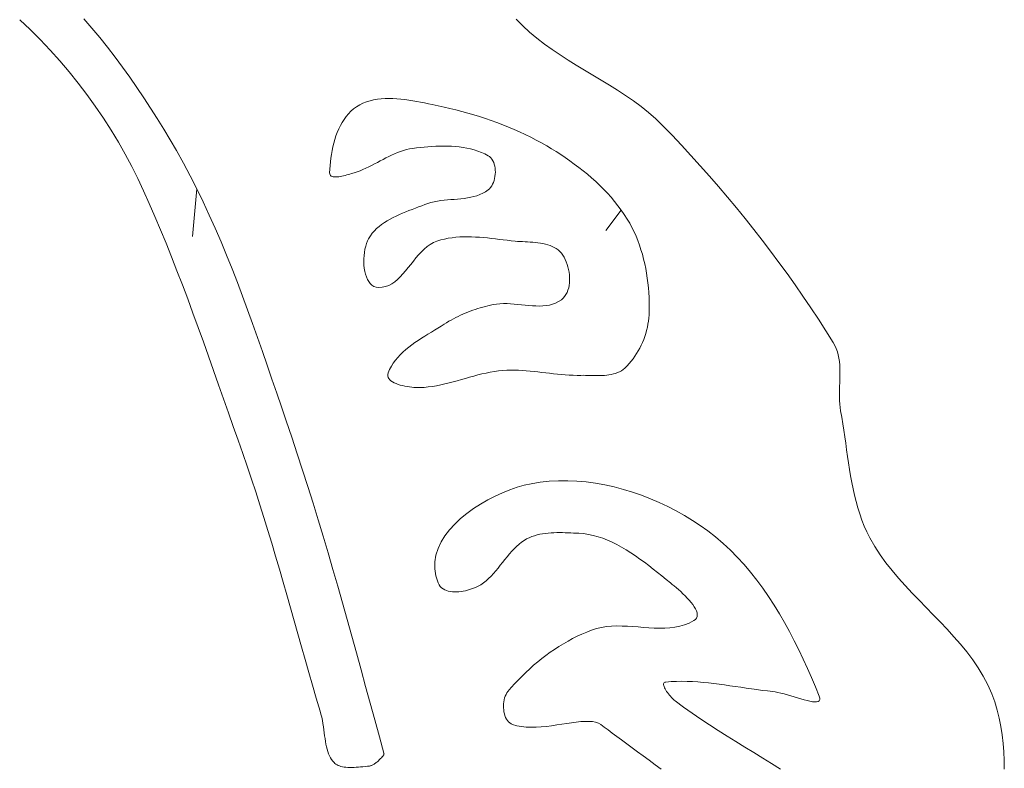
# Model space of a CAD drawing. Header units: inches. Extents: x -12 to 23, y -13.2 to 21.7.
# Tile 74 of 75: x 15.6 to 19, y 14.3 to 16.9. Entities that reach past the tile are written whole.
import ezdxf

# ---------------------------------------------------------------- set-up
doc = ezdxf.new("R2010")
doc.units = ezdxf.units.IN
doc.header["$MEASUREMENT"] = 0
doc.layers.get('0').update_dxf_attribs({"lineweight": 0})

msp = doc.modelspace()

# ---------------------------------------------------------------- linework, layer by layer
at = {"color": 7, "linetype": 'Continuous', "lineweight": 0}
for p, q in [((15.6003, 16.9014), (15.6363, 16.8674)), ((15.8501, 16.8721), (15.822, 16.9044)), ((15.6363, 16.8674), (15.6714, 16.8323)), ((15.8775, 16.8392), (15.8501, 16.8721)), ((15.6714, 16.8323), (15.7057, 16.796)), ((15.9044, 16.8057), (15.8775, 16.8392)), ((15.7057, 16.796), (15.7391, 16.7588)), ((15.9307, 16.7717), (15.9044, 16.8057)), ((15.7391, 16.7588), (15.7715, 16.7206)), ((15.9564, 16.7373), (15.9307, 16.7717)), ((15.7715, 16.7206), (15.8028, 16.6817)), ((15.9816, 16.7023), (15.9564, 16.7373)), ((15.8028, 16.6817), (15.8331, 16.6419)), ((16.0062, 16.667), (15.9816, 16.7023)), ((16.0303, 16.6313), (16.0062, 16.667)), ((15.8331, 16.6419), (15.8622, 16.6016)), ((16.0539, 16.5952), (16.0303, 16.6313)), ((16.8017, 16.6167), (16.7897, 16.6119)), ((16.814, 16.6205), (16.8017, 16.6167)), ((16.8266, 16.6236), (16.814, 16.6205)), ((16.8395, 16.6259), (16.8266, 16.6236)), ((16.8527, 16.6275), (16.8395, 16.6259)), ((16.866, 16.6283), (16.8527, 16.6275)), ((16.8796, 16.6286), (16.866, 16.6283)), ((16.8932, 16.6284), (16.8796, 16.6286)), ((16.907, 16.6276), (16.8932, 16.6284)), ((16.9208, 16.6264), (16.907, 16.6276)), ((16.9346, 16.6248), (16.9208, 16.6264)), ((16.9485, 16.6229), (16.9346, 16.6248)), ((16.9623, 16.6207), (16.9485, 16.6229)), ((16.9759, 16.6183), (16.9623, 16.6207)), ((16.9895, 16.6158), (16.9759, 16.6183)), ((17.0029, 16.6132), (16.9895, 16.6158)), ((17.0161, 16.6105), (17.0029, 16.6132)), ((15.8622, 16.6016), (15.8901, 16.5607)), ((16.0769, 16.5588), (16.0539, 16.5952)), ((16.7479, 16.5841), (16.7393, 16.5754)), ((16.7571, 16.5921), (16.7479, 16.5841)), ((16.767, 16.5994), (16.7571, 16.5921)), ((16.7782, 16.6061), (16.767, 16.5994)), ((16.7897, 16.6119), (16.7782, 16.6061)), ((17.0291, 16.6078), (17.0161, 16.6105)), ((17.0498, 16.6035), (17.0291, 16.6078)), ((17.0705, 16.5988), (17.0498, 16.6035)), ((17.0911, 16.594), (17.0705, 16.5988)), ((17.1117, 16.5889), (17.0911, 16.594)), ((17.1323, 16.5835), (17.1117, 16.5889)), ((17.1528, 16.5778), (17.1323, 16.5835)), ((15.8901, 16.5607), (15.9168, 16.5193)), ((16.0994, 16.5222), (16.0769, 16.5588)), ((16.7174, 16.5455), (16.7112, 16.5345)), ((16.7241, 16.556), (16.7174, 16.5455)), ((16.7314, 16.566), (16.7241, 16.556)), ((16.7393, 16.5754), (16.7314, 16.566)), ((17.1732, 16.5718), (17.1528, 16.5778)), ((17.1936, 16.5656), (17.1732, 16.5718)), ((17.2138, 16.559), (17.1936, 16.5656)), ((17.2339, 16.5521), (17.2138, 16.559)), ((17.2539, 16.5449), (17.2339, 16.5521)), ((17.2738, 16.5374), (17.2539, 16.5449)), ((15.9168, 16.5193), (15.9421, 16.4775)), ((16.1215, 16.4854), (16.0994, 16.5222)), ((16.7006, 16.5111), (16.6961, 16.4989)), ((16.7057, 16.523), (16.7006, 16.5111)), ((16.7112, 16.5345), (16.7057, 16.523)), ((17.2935, 16.5295), (17.2738, 16.5374)), ((17.3131, 16.5213), (17.2935, 16.5295)), ((17.3325, 16.5127), (17.3131, 16.5213)), ((17.3517, 16.5037), (17.3325, 16.5127)), ((15.9421, 16.4775), (15.9661, 16.4354)), ((16.143, 16.4484), (16.1215, 16.4854)), ((16.692, 16.4865), (16.6884, 16.4738)), ((16.6961, 16.4989), (16.692, 16.4865)), ((17.3707, 16.4944), (17.3517, 16.5037)), ((17.3895, 16.4847), (17.3707, 16.4944)), ((17.408, 16.4746), (17.3895, 16.4847)), ((16.1675, 16.4046), (16.143, 16.4484)), ((16.6826, 16.448), (16.6803, 16.435)), ((16.6853, 16.461), (16.6826, 16.448)), ((16.6884, 16.4738), (16.6853, 16.461)), ((16.909, 16.4415), (16.9192, 16.4453)), ((16.9192, 16.4453), (16.9295, 16.4487)), ((16.9295, 16.4487), (16.94, 16.4516)), ((16.94, 16.4516), (16.9507, 16.4539)), ((16.9507, 16.4539), (16.9615, 16.4557)), ((16.9615, 16.4557), (16.9746, 16.4573)), ((16.9746, 16.4573), (16.9879, 16.4588)), ((16.9879, 16.4588), (17.0013, 16.4601)), ((17.0013, 16.4601), (17.0148, 16.4613)), ((17.0148, 16.4613), (17.0283, 16.4623)), ((17.0283, 16.4623), (17.0419, 16.4631)), ((17.0419, 16.4631), (17.0555, 16.4635)), ((17.0555, 16.4635), (17.0691, 16.4637)), ((17.0691, 16.4637), (17.0827, 16.4635)), ((17.0827, 16.4635), (17.0963, 16.463)), ((17.0963, 16.463), (17.1097, 16.462)), ((17.1097, 16.462), (17.1231, 16.4607)), ((17.1231, 16.4607), (17.1363, 16.4588)), ((17.1363, 16.4588), (17.1494, 16.4565)), ((17.1494, 16.4565), (17.1623, 16.4536)), ((17.1623, 16.4536), (17.1751, 16.4502)), ((17.1751, 16.4502), (17.1876, 16.4462)), ((17.1876, 16.4462), (17.1998, 16.4416)), ((17.4264, 16.4641), (17.408, 16.4746)), ((17.4426, 16.4544), (17.4264, 16.4641)), ((17.4587, 16.4444), (17.4426, 16.4544)), ((17.4748, 16.4342), (17.4587, 16.4444)), ((15.9661, 16.4354), (15.9886, 16.3931)), ((16.6768, 16.4091), (16.6756, 16.3962)), ((16.6783, 16.422), (16.6768, 16.4091)), ((16.6803, 16.435), (16.6783, 16.422)), ((16.8394, 16.4072), (16.8493, 16.4124)), ((16.8493, 16.4124), (16.8591, 16.4177)), ((16.8591, 16.4177), (16.869, 16.4228)), ((16.869, 16.4228), (16.8789, 16.4279)), ((16.8789, 16.4279), (16.8889, 16.4327)), ((16.8889, 16.4327), (16.8989, 16.4372)), ((16.8989, 16.4372), (16.909, 16.4415)), ((17.1998, 16.4416), (17.2118, 16.4363)), ((17.2118, 16.4363), (17.2235, 16.4303)), ((17.2235, 16.4303), (17.2284, 16.4271)), ((17.2284, 16.4271), (17.2328, 16.423)), ((17.2328, 16.423), (17.2365, 16.4183)), ((17.2365, 16.4183), (17.2398, 16.413)), ((17.2398, 16.413), (17.2425, 16.4072)), ((17.4907, 16.4236), (17.4748, 16.4342)), ((17.5064, 16.4127), (17.4907, 16.4236)), ((17.5219, 16.4015), (17.5064, 16.4127)), ((15.9886, 16.3931), (16.0096, 16.3508)), ((16.1912, 16.3603), (16.1675, 16.4046)), ((16.6747, 16.3836), (16.6741, 16.3711)), ((16.6756, 16.3962), (16.6747, 16.3836)), ((16.7586, 16.3711), (16.7691, 16.3745)), ((16.7691, 16.3745), (16.7794, 16.3783)), ((16.7794, 16.3783), (16.7896, 16.3825)), ((16.7896, 16.3825), (16.7997, 16.387)), ((16.7997, 16.387), (16.8097, 16.3918)), ((16.8097, 16.3918), (16.8197, 16.3968)), ((16.8197, 16.3968), (16.8296, 16.4019)), ((16.8296, 16.4019), (16.8394, 16.4072)), ((17.2425, 16.4072), (17.2447, 16.4009)), ((17.2447, 16.4009), (17.2463, 16.3943)), ((17.2463, 16.3943), (17.2475, 16.3874)), ((17.2475, 16.3874), (17.2481, 16.3803)), ((17.2481, 16.3803), (17.2482, 16.373)), ((17.5373, 16.39), (17.5219, 16.4015)), ((17.5524, 16.3781), (17.5373, 16.39)), ((17.5672, 16.366), (17.5524, 16.3781)), ((16.0096, 16.3508), (16.0296, 16.3083)), ((16.214, 16.3156), (16.1912, 16.3603)), ((16.6741, 16.3711), (16.6743, 16.3673)), ((16.6743, 16.3673), (16.6754, 16.3641)), ((16.6754, 16.3641), (16.6773, 16.3615)), ((16.6773, 16.3615), (16.6799, 16.3596)), ((16.6799, 16.3596), (16.683, 16.3581)), ((16.683, 16.3581), (16.6867, 16.3572)), ((16.6867, 16.3572), (16.691, 16.3567)), ((16.691, 16.3567), (16.6956, 16.3567)), ((16.6956, 16.3567), (16.7005, 16.357)), ((16.7005, 16.357), (16.7058, 16.3576)), ((16.7058, 16.3576), (16.7113, 16.3585)), ((16.7113, 16.3585), (16.7169, 16.3596)), ((16.7169, 16.3596), (16.7225, 16.3609)), ((16.7225, 16.3609), (16.7282, 16.3623)), ((16.7282, 16.3623), (16.7338, 16.3638)), ((16.7338, 16.3638), (16.7393, 16.3654)), ((16.7393, 16.3654), (16.7446, 16.3669)), ((16.7446, 16.3669), (16.7496, 16.3684)), ((16.7496, 16.3684), (16.7543, 16.3699)), ((16.7543, 16.3699), (16.7586, 16.3711)), ((17.2438, 16.3445), (17.2416, 16.3379)), ((17.2456, 16.3514), (17.2438, 16.3445)), ((17.247, 16.3585), (17.2456, 16.3514)), ((17.2478, 16.3658), (17.247, 16.3585)), ((17.2482, 16.373), (17.2478, 16.3658)), ((17.5817, 16.3535), (17.5672, 16.366)), ((17.5959, 16.3408), (17.5817, 16.3535)), ((17.6098, 16.3276), (17.5959, 16.3408)), ((16.0296, 16.3083), (16.0493, 16.2646)), ((16.236, 16.2704), (16.214, 16.3156)), ((17.2235, 16.312), (17.2143, 16.3056)), ((17.228, 16.3159), (17.2235, 16.312)), ((17.232, 16.3206), (17.228, 16.3159)), ((17.2357, 16.3259), (17.232, 16.3206)), ((17.2388, 16.3317), (17.2357, 16.3259)), ((17.2416, 16.3379), (17.2388, 16.3317)), ((17.6233, 16.3142), (17.6098, 16.3276)), ((17.6364, 16.3004), (17.6233, 16.3142)), ((17.0476, 16.273), (17.0363, 16.2709)), ((17.0591, 16.2747), (17.0476, 16.273)), ((17.0706, 16.2761), (17.0591, 16.2747)), ((17.0823, 16.2772), (17.0706, 16.2761)), ((17.094, 16.2782), (17.0823, 16.2772)), ((17.1057, 16.2791), (17.094, 16.2782)), ((17.1174, 16.2801), (17.1057, 16.2791)), ((17.129, 16.2812), (17.1174, 16.2801)), ((17.1404, 16.2825), (17.129, 16.2812)), ((17.1518, 16.2841), (17.1404, 16.2825)), ((17.1629, 16.2862), (17.1518, 16.2841)), ((17.1738, 16.2887), (17.1629, 16.2862)), ((17.1844, 16.2918), (17.1738, 16.2887)), ((17.1948, 16.2956), (17.1844, 16.2918)), ((17.2048, 16.3002), (17.1948, 16.2956)), ((17.2143, 16.3056), (17.2048, 16.3002)), ((17.6491, 16.2863), (17.6364, 16.3004)), ((17.6614, 16.2718), (17.6491, 16.2863)), ((16.0493, 16.2646), (16.0688, 16.2199)), ((16.2572, 16.2248), (16.236, 16.2704)), ((16.9489, 16.24), (16.9378, 16.2356)), ((16.9601, 16.2443), (16.9489, 16.24)), ((16.9712, 16.2485), (16.9601, 16.2443)), ((16.9822, 16.2528), (16.9712, 16.2485)), ((16.9931, 16.257), (16.9822, 16.2528)), ((17.0037, 16.2612), (16.9931, 16.257)), ((17.0143, 16.2651), (17.0037, 16.2612)), ((17.0252, 16.2683), (17.0143, 16.2651)), ((17.0363, 16.2709), (17.0252, 16.2683)), ((17.6731, 16.257), (17.6614, 16.2718)), ((17.6844, 16.2419), (17.6731, 16.257)), ((17.6951, 16.2264), (17.6844, 16.2419)), ((16.0688, 16.2199), (16.0882, 16.1741)), ((16.2778, 16.1788), (16.2572, 16.2248)), ((16.8735, 16.2049), (16.8637, 16.1988)), ((16.8836, 16.2107), (16.8735, 16.2049)), ((16.8941, 16.2162), (16.8836, 16.2107)), ((16.9047, 16.2213), (16.8941, 16.2162)), ((16.9156, 16.2263), (16.9047, 16.2213)), ((16.9266, 16.231), (16.9156, 16.2263)), ((16.9378, 16.2356), (16.9266, 16.231)), ((17.7053, 16.2105), (17.6951, 16.2264)), ((17.7137, 16.1963), (17.7053, 16.2105)), ((16.0882, 16.1741), (16.1074, 16.1275)), ((16.2978, 16.1325), (16.2778, 16.1788)), ((16.8291, 16.17), (16.8218, 16.1615)), ((16.837, 16.1779), (16.8291, 16.17)), ((16.8454, 16.1853), (16.837, 16.1779)), ((16.8543, 16.1923), (16.8454, 16.1853)), ((16.8637, 16.1988), (16.8543, 16.1923)), ((17.7216, 16.1818), (17.7137, 16.1963)), ((17.7289, 16.1669), (17.7216, 16.1818)), ((16.8093, 16.1429), (16.8053, 16.1349)), ((16.8152, 16.1525), (16.8093, 16.1429)), ((16.8218, 16.1615), (16.8152, 16.1525)), ((17.046, 16.1345), (17.0589, 16.1384)), ((17.0589, 16.1384), (17.0719, 16.1417)), ((17.0719, 16.1417), (17.085, 16.1444)), ((17.085, 16.1444), (17.0983, 16.1464)), ((17.0983, 16.1464), (17.1117, 16.1479)), ((17.1117, 16.1479), (17.1251, 16.1489)), ((17.1251, 16.1489), (17.1386, 16.1494)), ((17.1386, 16.1494), (17.1523, 16.1495)), ((17.1523, 16.1495), (17.1659, 16.1492)), ((17.1659, 16.1492), (17.1796, 16.1486)), ((17.1796, 16.1486), (17.1933, 16.1477)), ((17.1933, 16.1477), (17.2071, 16.1466)), ((17.2071, 16.1466), (17.2209, 16.1453)), ((17.2209, 16.1453), (17.2346, 16.1438)), ((17.2346, 16.1438), (17.2484, 16.1422)), ((17.2484, 16.1422), (17.2621, 16.1406)), ((17.2621, 16.1406), (17.2758, 16.139)), ((17.2758, 16.139), (17.2894, 16.1374)), ((17.2894, 16.1374), (17.303, 16.1358)), ((17.303, 16.1358), (17.3165, 16.1345)), ((17.7356, 16.1517), (17.7289, 16.1669)), ((17.7419, 16.1363), (17.7356, 16.1517)), ((17.7476, 16.1207), (17.7419, 16.1363)), ((16.1074, 16.1275), (16.1264, 16.0801)), ((16.3172, 16.0858), (16.2978, 16.1325)), ((16.7965, 16.1063), (16.7947, 16.0956)), ((16.799, 16.1164), (16.7965, 16.1063)), ((16.8019, 16.126), (16.799, 16.1164)), ((16.8053, 16.1349), (16.8019, 16.126)), ((16.992, 16.0972), (17.0018, 16.1068)), ((17.0018, 16.1068), (17.0121, 16.1155)), ((17.0121, 16.1155), (17.0228, 16.1231)), ((17.0228, 16.1231), (17.0341, 16.1295)), ((17.0341, 16.1295), (17.046, 16.1345)), ((17.3165, 16.1345), (17.3249, 16.1337)), ((17.3249, 16.1337), (17.3334, 16.1331)), ((17.3334, 16.1331), (17.3422, 16.1326)), ((17.3422, 16.1326), (17.3511, 16.1321)), ((17.3511, 16.1321), (17.36, 16.1317)), ((17.36, 16.1317), (17.369, 16.1311)), ((17.369, 16.1311), (17.378, 16.1305)), ((17.378, 16.1305), (17.3869, 16.1297)), ((17.3869, 16.1297), (17.3958, 16.1288)), ((17.3958, 16.1288), (17.4046, 16.1276)), ((17.4046, 16.1276), (17.4132, 16.1261)), ((17.4132, 16.1261), (17.4216, 16.1243)), ((17.4216, 16.1243), (17.4298, 16.1221)), ((17.4298, 16.1221), (17.4377, 16.1194)), ((17.4377, 16.1194), (17.4453, 16.1163)), ((17.4453, 16.1163), (17.4525, 16.1127)), ((17.4525, 16.1127), (17.4593, 16.1086)), ((17.4593, 16.1086), (17.4657, 16.1038)), ((17.4657, 16.1038), (17.4717, 16.0983)), ((17.7528, 16.1048), (17.7476, 16.1207)), ((17.7576, 16.0887), (17.7528, 16.1048)), ((16.1264, 16.0801), (16.1452, 16.032)), ((16.336, 16.0389), (16.3172, 16.0858)), ((16.7927, 16.0735), (16.7926, 16.0623)), ((16.7934, 16.0847), (16.7927, 16.0735)), ((16.7947, 16.0956), (16.7934, 16.0847)), ((16.9641, 16.0651), (16.9732, 16.0762)), ((16.9732, 16.0762), (16.9824, 16.087)), ((16.9824, 16.087), (16.992, 16.0972)), ((17.4717, 16.0983), (17.4771, 16.0922)), ((17.4771, 16.0922), (17.4819, 16.0856)), ((17.4819, 16.0856), (17.4863, 16.0784)), ((17.4863, 16.0784), (17.4904, 16.0706)), ((17.4904, 16.0706), (17.494, 16.0624)), ((17.7619, 16.0725), (17.7576, 16.0887)), ((17.7657, 16.0561), (17.7619, 16.0725)), ((16.3544, 15.9916), (16.336, 16.0389)), ((16.7926, 16.0623), (16.793, 16.0512)), ((16.793, 16.0512), (16.7942, 16.0403)), ((16.7942, 16.0403), (16.7959, 16.0298)), ((16.9373, 16.0316), (16.9463, 16.0426)), ((16.9463, 16.0426), (16.9552, 16.0538)), ((16.9552, 16.0538), (16.9641, 16.0651)), ((17.494, 16.0624), (17.4971, 16.0539)), ((17.4971, 16.0539), (17.4998, 16.0451)), ((17.4998, 16.0451), (17.5021, 16.036)), ((17.5021, 16.036), (17.5038, 16.0268)), ((17.7691, 16.0396), (17.7657, 16.0561)), ((17.7721, 16.0229), (17.7691, 16.0396)), ((16.1452, 16.032), (16.1639, 15.9834)), ((16.7959, 16.0298), (16.7983, 16.0198)), ((16.7983, 16.0198), (16.8014, 16.0104)), ((16.8014, 16.0104), (16.8052, 16.0018)), ((16.8052, 16.0018), (16.8097, 15.9941)), ((16.8997, 15.9937), (16.9095, 16.0019)), ((16.9095, 16.0019), (16.919, 16.0111)), ((16.919, 16.0111), (16.9282, 16.0211)), ((16.9282, 16.0211), (16.9373, 16.0316)), ((17.5038, 16.0268), (17.505, 16.0175)), ((17.505, 16.0175), (17.5056, 16.0082)), ((17.5056, 16.0082), (17.5057, 15.999)), ((17.7746, 16.0063), (17.7721, 16.0229)), ((17.7767, 15.9895), (17.7746, 16.0063)), ((16.1639, 15.9834), (16.1824, 15.9343)), ((16.3724, 15.9442), (16.3544, 15.9916)), ((16.8097, 15.9941), (16.8149, 15.9874)), ((16.8149, 15.9874), (16.8208, 15.9819)), ((16.8208, 15.9819), (16.8275, 15.9777)), ((16.8275, 15.9777), (16.8349, 15.975)), ((16.8349, 15.975), (16.8431, 15.9738)), ((16.8431, 15.9738), (16.8557, 15.9744)), ((16.8557, 15.9744), (16.8675, 15.9768)), ((16.8675, 15.9768), (16.8788, 15.981)), ((16.8788, 15.981), (16.8895, 15.9867)), ((16.8895, 15.9867), (16.8997, 15.9937)), ((17.5023, 15.9725), (17.4998, 15.9643)), ((17.504, 15.9811), (17.5023, 15.9725)), ((17.5052, 15.9899), (17.504, 15.9811)), ((17.5057, 15.999), (17.5052, 15.9899)), ((17.7784, 15.9728), (17.7767, 15.9895)), ((17.7797, 15.956), (17.7784, 15.9728)), ((16.1824, 15.9343), (16.2007, 15.8849)), ((16.39, 15.8965), (16.3724, 15.9442)), ((17.4771, 15.9316), (17.4674, 15.9251)), ((17.4831, 15.9368), (17.4771, 15.9316)), ((17.4884, 15.9427), (17.4831, 15.9368)), ((17.4929, 15.9494), (17.4884, 15.9427)), ((17.4967, 15.9566), (17.4929, 15.9494)), ((17.4998, 15.9643), (17.4967, 15.9566)), ((17.7807, 15.9392), (17.7797, 15.956)), ((17.7813, 15.9225), (17.7807, 15.9392)), ((17.1786, 15.898), (17.1699, 15.8951)), ((17.1873, 15.9009), (17.1786, 15.898)), ((17.1961, 15.9035), (17.1873, 15.9009)), ((17.2049, 15.9061), (17.1961, 15.9035)), ((17.2137, 15.9084), (17.2049, 15.9061)), ((17.2226, 15.9107), (17.2137, 15.9084)), ((17.2315, 15.9127), (17.2226, 15.9107)), ((17.2404, 15.9147), (17.2315, 15.9127)), ((17.2522, 15.9166), (17.2404, 15.9147)), ((17.2641, 15.9178), (17.2522, 15.9166)), ((17.2763, 15.9182), (17.2641, 15.9178)), ((17.2887, 15.9181), (17.2763, 15.9182)), ((17.3012, 15.9174), (17.2887, 15.9181)), ((17.3137, 15.9165), (17.3012, 15.9174)), ((17.3263, 15.9153), (17.3137, 15.9165)), ((17.339, 15.9139), (17.3263, 15.9153)), ((17.3515, 15.9126), (17.339, 15.9139)), ((17.3641, 15.9114), (17.3515, 15.9126)), ((17.3765, 15.9104), (17.3641, 15.9114)), ((17.3888, 15.9098), (17.3765, 15.9104)), ((17.4008, 15.9096), (17.3888, 15.9098)), ((17.4127, 15.91), (17.4008, 15.9096)), ((17.4243, 15.9112), (17.4127, 15.91)), ((17.4356, 15.9131), (17.4243, 15.9112)), ((17.4466, 15.916), (17.4356, 15.9131)), ((17.4572, 15.92), (17.4466, 15.916)), ((17.4674, 15.9251), (17.4572, 15.92)), ((17.7815, 15.9059), (17.7813, 15.9225)), ((17.7814, 15.8893), (17.7815, 15.9059)), ((16.2007, 15.8849), (16.2188, 15.8353)), ((16.4072, 15.8487), (16.39, 15.8965)), ((17.1028, 15.8656), (17.0947, 15.8612)), ((17.1109, 15.8698), (17.1028, 15.8656)), ((17.1191, 15.8739), (17.1109, 15.8698)), ((17.1274, 15.8778), (17.1191, 15.8739)), ((17.1357, 15.8816), (17.1274, 15.8778)), ((17.1442, 15.8852), (17.1357, 15.8816)), ((17.1527, 15.8886), (17.1442, 15.8852)), ((17.1612, 15.8919), (17.1527, 15.8886)), ((17.1699, 15.8951), (17.1612, 15.8919)), ((17.7789, 15.8573), (17.7802, 15.868)), ((17.7802, 15.868), (17.781, 15.8787)), ((17.781, 15.8787), (17.7814, 15.8893)), ((16.2188, 15.8353), (16.2368, 15.7857)), ((16.4242, 15.8007), (16.4072, 15.8487)), ((17.0493, 15.8331), (17.0379, 15.8261)), ((17.0604, 15.84), (17.0493, 15.8331)), ((17.0714, 15.847), (17.0604, 15.84)), ((17.079, 15.8519), (17.0714, 15.847)), ((17.0868, 15.8567), (17.079, 15.8519)), ((17.0947, 15.8612), (17.0868, 15.8567)), ((17.7724, 15.8252), (17.775, 15.8359)), ((17.775, 15.8359), (17.7771, 15.8466)), ((17.7771, 15.8466), (17.7789, 15.8573)), ((16.441, 15.7527), (16.4242, 15.8007)), ((16.992, 15.7978), (16.9807, 15.7904)), ((17.0034, 15.805), (16.992, 15.7978)), ((17.0149, 15.8121), (17.0034, 15.805)), ((17.0265, 15.8192), (17.0149, 15.8121)), ((17.0379, 15.8261), (17.0265, 15.8192)), ((17.7623, 15.7938), (17.7661, 15.8042)), ((17.7661, 15.8042), (17.7694, 15.8147)), ((17.7694, 15.8147), (17.7724, 15.8252)), ((16.2368, 15.7857), (16.2545, 15.736)), ((16.9482, 15.767), (16.938, 15.7586)), ((16.9587, 15.775), (16.9482, 15.767)), ((16.9696, 15.7828), (16.9587, 15.775)), ((16.9807, 15.7904), (16.9696, 15.7828)), ((17.7434, 15.7541), (17.7487, 15.7638)), ((17.7487, 15.7638), (17.7536, 15.7736)), ((17.7536, 15.7736), (17.7581, 15.7836)), ((17.7581, 15.7836), (17.7623, 15.7938)), ((16.2545, 15.736), (16.2721, 15.6865)), ((16.4577, 15.7045), (16.441, 15.7527)), ((16.9102, 15.7316), (16.9021, 15.7219)), ((16.9189, 15.741), (16.9102, 15.7316)), ((16.9282, 15.75), (16.9189, 15.741)), ((16.938, 15.7586), (16.9282, 15.75)), ((17.7188, 15.7183), (17.7254, 15.7268)), ((17.7254, 15.7268), (17.7318, 15.7356)), ((17.7318, 15.7356), (17.7378, 15.7447)), ((17.7378, 15.7447), (17.7434, 15.7541)), ((16.4742, 15.6563), (16.4577, 15.7045)), ((16.8879, 15.7009), (16.882, 15.6897)), ((16.8946, 15.7116), (16.8879, 15.7009)), ((16.9021, 15.7219), (16.8946, 15.7116)), ((17.691, 15.69), (17.6969, 15.6949)), ((17.6969, 15.6949), (17.7045, 15.7023)), ((17.6969, 15.6949), (17.6969, 15.6949)), ((17.7045, 15.7023), (17.7118, 15.7101)), ((17.7118, 15.7101), (17.7188, 15.7183)), ((16.2721, 15.6865), (16.2894, 15.6372)), ((16.8755, 15.6725), (16.8754, 15.6674)), ((16.8754, 15.6674), (16.8766, 15.6626)), ((16.8769, 15.678), (16.8755, 15.6725)), ((16.8766, 15.6626), (16.8789, 15.6582)), ((16.882, 15.6897), (16.8769, 15.678)), ((16.8789, 15.6582), (16.8823, 15.6541)), ((17.1306, 15.6549), (17.1449, 15.659)), ((17.1449, 15.659), (17.1591, 15.663)), ((17.1591, 15.663), (17.1733, 15.667)), ((17.1733, 15.667), (17.1876, 15.6708)), ((17.1876, 15.6708), (17.2019, 15.6744)), ((17.2019, 15.6744), (17.2163, 15.6776)), ((17.2163, 15.6776), (17.2307, 15.6806)), ((17.2307, 15.6806), (17.2451, 15.683)), ((17.2451, 15.683), (17.2596, 15.685)), ((17.2596, 15.685), (17.2742, 15.6864)), ((17.2742, 15.6864), (17.2877, 15.6872)), ((17.2877, 15.6872), (17.3013, 15.6876)), ((17.3013, 15.6876), (17.3148, 15.6875)), ((17.3148, 15.6875), (17.3283, 15.6871)), ((17.3283, 15.6871), (17.3418, 15.6864)), ((17.3418, 15.6864), (17.3553, 15.6855)), ((17.3553, 15.6855), (17.3688, 15.6843)), ((17.3688, 15.6843), (17.3823, 15.6829)), ((17.3823, 15.6829), (17.3959, 15.6814)), ((17.3959, 15.6814), (17.4094, 15.6799)), ((17.4094, 15.6799), (17.4229, 15.6783)), ((17.4229, 15.6783), (17.4364, 15.6767)), ((17.4364, 15.6767), (17.45, 15.6751)), ((17.45, 15.6751), (17.4635, 15.6737)), ((17.4635, 15.6737), (17.477, 15.6724)), ((17.477, 15.6724), (17.4906, 15.6713)), ((17.4906, 15.6713), (17.5041, 15.6704)), ((17.5041, 15.6704), (17.5176, 15.6698)), ((17.5176, 15.6698), (17.5312, 15.6695)), ((17.5312, 15.6695), (17.5447, 15.6695)), ((17.5447, 15.6695), (17.5525, 15.6696)), ((17.5525, 15.6696), (17.5605, 15.6695)), ((17.5605, 15.6695), (17.5685, 15.6694)), ((17.5685, 15.6694), (17.5767, 15.6692)), ((17.5767, 15.6692), (17.5849, 15.669)), ((17.5849, 15.669), (17.5931, 15.6689)), ((17.5931, 15.6689), (17.6014, 15.6688)), ((17.6014, 15.6688), (17.6096, 15.6688)), ((17.6096, 15.6688), (17.6178, 15.669)), ((17.6178, 15.669), (17.6259, 15.6695)), ((17.6259, 15.6695), (17.634, 15.6702)), ((17.634, 15.6702), (17.6418, 15.6711)), ((17.6418, 15.6711), (17.6496, 15.6725)), ((17.6496, 15.6725), (17.6571, 15.6742)), ((17.6571, 15.6742), (17.6644, 15.6763)), ((17.6644, 15.6763), (17.6715, 15.6789)), ((17.6715, 15.6789), (17.6783, 15.682)), ((17.6783, 15.682), (17.6848, 15.6857)), ((17.6848, 15.6857), (17.691, 15.69)), ((16.2894, 15.6372), (16.3066, 15.5883)), ((16.4907, 15.6081), (16.4742, 15.6563)), ((16.8823, 15.6541), (16.8867, 15.6503)), ((16.8867, 15.6503), (16.8918, 15.6468)), ((16.8918, 15.6468), (16.8977, 15.6436)), ((16.8977, 15.6436), (16.9043, 15.6408)), ((16.9043, 15.6408), (16.9113, 15.6382)), ((16.9113, 15.6382), (16.9188, 15.6359)), ((16.9188, 15.6359), (16.9265, 15.6339)), ((16.9265, 15.6339), (16.9345, 15.6322)), ((16.9345, 15.6322), (16.9426, 15.6307)), ((16.9426, 15.6307), (16.9506, 15.6295)), ((16.9506, 15.6295), (16.9585, 15.6286)), ((16.9585, 15.6286), (16.9662, 15.6279)), ((16.9662, 15.6279), (16.9736, 15.6275)), ((16.9736, 15.6275), (16.9805, 15.6273)), ((16.9805, 15.6273), (16.9868, 15.6273)), ((16.9868, 15.6273), (17.0014, 15.6279)), ((17.0014, 15.6279), (17.016, 15.6292)), ((17.016, 15.6292), (17.0305, 15.6311)), ((17.0305, 15.6311), (17.0449, 15.6335)), ((17.0449, 15.6335), (17.0593, 15.6364)), ((17.0593, 15.6364), (17.0736, 15.6396)), ((17.0736, 15.6396), (17.0879, 15.6431)), ((17.0879, 15.6431), (17.1021, 15.6469)), ((17.1021, 15.6469), (17.1164, 15.6508)), ((17.1164, 15.6508), (17.1306, 15.6549)), ((16.5072, 15.5599), (16.4907, 15.6081)), ((16.3066, 15.5883), (16.3236, 15.5398)), ((16.5237, 15.5118), (16.5072, 15.5599)), ((16.3236, 15.5398), (16.3403, 15.492)), ((16.3403, 15.492), (16.3569, 15.4449)), ((16.5431, 15.455), (16.5237, 15.5118)), ((16.562, 15.3982), (16.5431, 15.455)), ((16.3569, 15.4449), (16.3732, 15.3985)), ((16.3732, 15.3985), (16.3886, 15.3544)), ((16.5806, 15.3412), (16.562, 15.3982)), ((16.3886, 15.3544), (16.4036, 15.3102)), ((16.5988, 15.2841), (16.5806, 15.3412)), ((16.4036, 15.3102), (16.4182, 15.2658)), ((16.6166, 15.2269), (16.5988, 15.2841)), ((17.3241, 15.2819), (17.3486, 15.289)), ((17.3486, 15.289), (17.3722, 15.2943)), ((17.3722, 15.2943), (17.4034, 15.2994)), ((17.4034, 15.2994), (17.435, 15.3028)), ((17.435, 15.3028), (17.4669, 15.3045)), ((17.4669, 15.3045), (17.499, 15.3047)), ((17.499, 15.3047), (17.5311, 15.3032)), ((17.5311, 15.3032), (17.5634, 15.3003)), ((17.5634, 15.3003), (17.5957, 15.2959)), ((17.5957, 15.2959), (17.6279, 15.2902)), ((17.6279, 15.2902), (17.6599, 15.283)), ((17.6599, 15.283), (17.6917, 15.2746)), ((16.4182, 15.2658), (16.4325, 15.2214)), ((17.2222, 15.2383), (17.2477, 15.2514)), ((17.2477, 15.2514), (17.2733, 15.2631)), ((17.2733, 15.2631), (17.2989, 15.2733)), ((17.2989, 15.2733), (17.3241, 15.2819)), ((17.6917, 15.2746), (17.7233, 15.265)), ((17.7233, 15.265), (17.7545, 15.2541)), ((17.7545, 15.2541), (17.7854, 15.2421)), ((16.4325, 15.2214), (16.4465, 15.1769)), ((16.6342, 15.1695), (16.6166, 15.2269)), ((17.1729, 15.2083), (17.1972, 15.2239)), ((17.1972, 15.2239), (17.2222, 15.2383)), ((17.7854, 15.2421), (17.8157, 15.2291)), ((17.8157, 15.2291), (17.8455, 15.2149)), ((17.8455, 15.2149), (17.8747, 15.1998)), ((17.128, 15.1735), (17.1498, 15.1914)), ((17.1498, 15.1914), (17.1729, 15.2083)), ((17.8747, 15.1998), (17.9032, 15.1838)), ((17.9032, 15.1838), (17.9309, 15.1669)), ((16.4465, 15.1769), (16.4602, 15.1323)), ((16.6515, 15.1121), (16.6342, 15.1695)), ((17.0898, 15.1347), (17.1079, 15.1546)), ((17.1079, 15.1546), (17.128, 15.1735)), ((17.9309, 15.1669), (17.9579, 15.1492)), ((17.9579, 15.1492), (17.9839, 15.1307)), ((16.4602, 15.1323), (16.4737, 15.0877)), ((17.0605, 15.0924), (17.0738, 15.1139)), ((17.0738, 15.1139), (17.0898, 15.1347)), ((17.3834, 15.1141), (17.3742, 15.1109)), ((17.3927, 15.1168), (17.3834, 15.1141)), ((17.4023, 15.119), (17.3927, 15.1168)), ((17.4119, 15.1208), (17.4023, 15.119)), ((17.4217, 15.1223), (17.4119, 15.1208)), ((17.4315, 15.1233), (17.4217, 15.1223)), ((17.4414, 15.1241), (17.4315, 15.1233)), ((17.4513, 15.1246), (17.4414, 15.1241)), ((17.4612, 15.1248), (17.4513, 15.1246)), ((17.4711, 15.1248), (17.4612, 15.1248)), ((17.4809, 15.1247), (17.4711, 15.1248)), ((17.4907, 15.1245), (17.4809, 15.1247)), ((17.5003, 15.1241), (17.4907, 15.1245)), ((17.5098, 15.1237), (17.5003, 15.1241)), ((17.5191, 15.1233), (17.5098, 15.1237)), ((17.5283, 15.1229), (17.5191, 15.1233)), ((17.5372, 15.1225), (17.5283, 15.1229)), ((17.554, 15.1213), (17.5372, 15.1225)), ((17.5708, 15.1188), (17.554, 15.1213)), ((17.5875, 15.1153), (17.5708, 15.1188)), ((17.6041, 15.1107), (17.5875, 15.1153)), ((17.9839, 15.1307), (18.0111, 15.1097)), ((16.4737, 15.0877), (16.487, 15.043)), ((16.6686, 15.0546), (16.6515, 15.1121)), ((17.05, 15.0701), (17.0605, 15.0924)), ((17.3302, 15.0848), (17.3216, 15.0771)), ((17.3389, 15.0918), (17.3302, 15.0848)), ((17.348, 15.098), (17.3389, 15.0918)), ((17.3565, 15.1029), (17.348, 15.098)), ((17.3652, 15.1072), (17.3565, 15.1029)), ((17.3742, 15.1109), (17.3652, 15.1072)), ((17.6207, 15.1051), (17.6041, 15.1107)), ((17.6371, 15.0986), (17.6207, 15.1051)), ((17.6534, 15.0913), (17.6371, 15.0986)), ((17.6696, 15.0832), (17.6534, 15.0913)), ((17.6858, 15.0743), (17.6696, 15.0832)), ((18.0111, 15.1097), (18.0372, 15.0874)), ((18.0372, 15.0874), (18.0624, 15.064)), ((16.6854, 14.997), (16.6686, 15.0546)), ((17.0386, 15.0237), (17.0426, 15.0472)), ((17.0426, 15.0472), (17.05, 15.0701)), ((17.297, 15.0508), (17.2891, 15.0413)), ((17.3051, 15.06), (17.297, 15.0508)), ((17.3133, 15.0688), (17.3051, 15.06)), ((17.3216, 15.0771), (17.3133, 15.0688)), ((17.7018, 15.0649), (17.6858, 15.0743)), ((17.7177, 15.0549), (17.7018, 15.0649)), ((17.7335, 15.0443), (17.7177, 15.0549)), ((17.7491, 15.0334), (17.7335, 15.0443)), ((18.0624, 15.064), (18.0866, 15.0395)), ((16.487, 15.043), (16.5001, 14.9983)), ((17.0383, 14.9998), (17.0386, 15.0237)), ((17.2655, 15.0119), (17.2576, 15.0022)), ((17.2734, 15.0218), (17.2655, 15.0119)), ((17.2812, 15.0316), (17.2734, 15.0218)), ((17.2891, 15.0413), (17.2812, 15.0316)), ((17.7647, 15.0221), (17.7491, 15.0334)), ((17.7801, 15.0105), (17.7647, 15.0221)), ((17.7954, 14.9987), (17.7801, 15.0105)), ((18.0866, 15.0395), (18.1099, 15.014)), ((18.1099, 15.014), (18.1323, 14.9875)), ((16.5001, 14.9983), (16.513, 14.9535)), ((16.702, 14.9393), (16.6854, 14.997)), ((17.0421, 14.9754), (17.0383, 14.9998)), ((17.2416, 14.9833), (17.2333, 14.9744)), ((17.2497, 14.9926), (17.2416, 14.9833)), ((17.2576, 15.0022), (17.2497, 14.9926)), ((17.8105, 14.9868), (17.7954, 14.9987)), ((17.8255, 14.9747), (17.8105, 14.9868)), ((18.1323, 14.9875), (18.1539, 14.9602)), ((16.513, 14.9535), (16.5258, 14.9088)), ((17.0502, 14.9507), (17.0421, 14.9754)), ((17.0534, 14.9443), (17.0502, 14.9507)), ((17.0573, 14.9387), (17.0534, 14.9443)), ((17.1983, 14.9445), (17.1888, 14.939)), ((17.2074, 14.9509), (17.1983, 14.9445)), ((17.2163, 14.9581), (17.2074, 14.9509)), ((17.2249, 14.966), (17.2163, 14.9581)), ((17.2333, 14.9744), (17.2249, 14.966)), ((17.8404, 14.9627), (17.8255, 14.9747)), ((17.8551, 14.9507), (17.8404, 14.9627)), ((17.8614, 14.9456), (17.8551, 14.9507)), ((17.8682, 14.94), (17.8614, 14.9456)), ((18.1539, 14.9602), (18.1746, 14.9321)), ((16.5258, 14.9088), (16.5386, 14.864)), ((16.7185, 14.8815), (16.702, 14.9393)), ((17.0619, 14.9339), (17.0573, 14.9387)), ((17.067, 14.9298), (17.0619, 14.9339)), ((17.0727, 14.9265), (17.067, 14.9298)), ((17.0788, 14.9238), (17.0727, 14.9265)), ((17.0853, 14.9218), (17.0788, 14.9238)), ((17.0922, 14.9204), (17.0853, 14.9218)), ((17.0993, 14.9195), (17.0922, 14.9204)), ((17.1067, 14.9192), (17.0993, 14.9195)), ((17.1142, 14.9193), (17.1067, 14.9192)), ((17.1218, 14.9198), (17.1142, 14.9193)), ((17.1294, 14.9208), (17.1218, 14.9198)), ((17.137, 14.922), (17.1294, 14.9208)), ((17.1446, 14.9236), (17.137, 14.922)), ((17.152, 14.9254), (17.1446, 14.9236)), ((17.1592, 14.9274), (17.152, 14.9254)), ((17.1661, 14.9296), (17.1592, 14.9274)), ((17.1727, 14.932), (17.1661, 14.9296)), ((17.179, 14.9344), (17.1727, 14.932)), ((17.1888, 14.939), (17.179, 14.9344)), ((17.8754, 14.9338), (17.8682, 14.94)), ((17.8829, 14.9273), (17.8754, 14.9338)), ((17.8905, 14.9204), (17.8829, 14.9273)), ((17.8982, 14.9132), (17.8905, 14.9204)), ((17.9058, 14.9058), (17.8982, 14.9132)), ((18.1746, 14.9321), (18.1946, 14.9032)), ((16.7348, 14.8237), (16.7185, 14.8815)), ((17.9131, 14.8983), (17.9058, 14.9058)), ((17.9201, 14.8907), (17.9131, 14.8983)), ((17.9266, 14.883), (17.9201, 14.8907)), ((17.9324, 14.8754), (17.9266, 14.883)), ((17.9375, 14.868), (17.9324, 14.8754)), ((18.1946, 14.9032), (18.2137, 14.8737)), ((18.2137, 14.8737), (18.2322, 14.8436)), ((16.5386, 14.864), (16.5513, 14.8192)), ((17.9418, 14.8606), (17.9375, 14.868)), ((17.945, 14.8536), (17.9418, 14.8606)), ((17.947, 14.8468), (17.945, 14.8536)), ((17.9478, 14.8404), (17.947, 14.8468)), ((17.9472, 14.8345), (17.9478, 14.8404)), ((18.2322, 14.8436), (18.2499, 14.813)), ((16.5513, 14.8192), (16.5639, 14.7745)), ((16.7509, 14.7658), (16.7348, 14.8237)), ((17.8873, 14.8005), (17.9039, 14.8053)), ((17.9039, 14.8053), (17.92, 14.8117)), ((17.92, 14.8117), (17.9356, 14.8199)), ((17.9356, 14.8199), (17.9412, 14.8241)), ((17.9412, 14.8241), (17.9451, 14.829)), ((17.9451, 14.829), (17.9472, 14.8345)), ((18.2499, 14.813), (18.267, 14.7819)), ((16.5639, 14.7745), (16.5766, 14.7297)), ((17.532, 14.7657), (17.5483, 14.7734)), ((17.5483, 14.7734), (17.5648, 14.7805)), ((17.5648, 14.7805), (17.5814, 14.7872)), ((17.5814, 14.7872), (17.5983, 14.7927)), ((17.5983, 14.7927), (17.6156, 14.7967)), ((17.6156, 14.7967), (17.6332, 14.7994)), ((17.6332, 14.7994), (17.6511, 14.8009)), ((17.6511, 14.8009), (17.6693, 14.8015)), ((17.6693, 14.8015), (17.6876, 14.8013)), ((17.6876, 14.8013), (17.7061, 14.8006)), ((17.7061, 14.8006), (17.7246, 14.7994)), ((17.7246, 14.7994), (17.7433, 14.7979)), ((17.7433, 14.7979), (17.7619, 14.7965)), ((17.7619, 14.7965), (17.7804, 14.7952)), ((17.7804, 14.7952), (17.7988, 14.7942)), ((17.7988, 14.7942), (17.817, 14.7937)), ((17.817, 14.7937), (17.8351, 14.7939)), ((17.8351, 14.7939), (17.8528, 14.795)), ((17.8528, 14.795), (17.8702, 14.7971)), ((17.8702, 14.7971), (17.8873, 14.8005)), ((18.267, 14.7819), (18.2835, 14.7505)), ((16.767, 14.7079), (16.7509, 14.7658)), ((17.4687, 14.7304), (17.4842, 14.7399)), ((17.4842, 14.7399), (17.5, 14.749)), ((17.5, 14.749), (17.5159, 14.7576)), ((17.5159, 14.7576), (17.532, 14.7657)), ((18.2835, 14.7505), (18.2993, 14.7188)), ((16.5766, 14.7297), (16.5893, 14.6851)), ((16.7829, 14.65), (16.767, 14.7079)), ((17.4237, 14.6995), (17.4384, 14.7102)), ((17.4384, 14.7102), (17.4535, 14.7205)), ((17.4535, 14.7205), (17.4687, 14.7304)), ((18.2993, 14.7188), (18.3145, 14.6868)), ((16.5893, 14.6851), (16.6021, 14.6405)), ((17.3809, 14.6652), (17.3949, 14.677)), ((17.3949, 14.677), (17.4091, 14.6884)), ((17.4091, 14.6884), (17.4237, 14.6995)), ((18.3145, 14.6868), (18.3292, 14.6547)), ((16.6021, 14.6405), (16.6149, 14.5959)), ((16.7989, 14.592), (16.7829, 14.65)), ((17.3407, 14.628), (17.3538, 14.6407)), ((17.3538, 14.6407), (17.3672, 14.6531)), ((17.3672, 14.6531), (17.3809, 14.6652)), ((18.3292, 14.6547), (18.3434, 14.6225)), ((17.3034, 14.5882), (17.3155, 14.6017)), ((17.3155, 14.6017), (17.3279, 14.615)), ((17.3279, 14.615), (17.3407, 14.628)), ((17.8314, 14.6009), (17.8313, 14.5981)), ((17.8321, 14.6033), (17.8314, 14.6009)), ((17.8336, 14.6052), (17.8321, 14.6033)), ((17.8359, 14.6066), (17.8336, 14.6052)), ((17.839, 14.6072), (17.8359, 14.6066)), ((17.8575, 14.6087), (17.839, 14.6072)), ((17.8761, 14.6095), (17.8575, 14.6087)), ((17.8946, 14.6098), (17.8761, 14.6095)), ((17.9131, 14.6095), (17.8946, 14.6098)), ((17.9316, 14.6088), (17.9131, 14.6095)), ((17.9501, 14.6076), (17.9316, 14.6088)), ((17.9686, 14.606), (17.9501, 14.6076)), ((17.9871, 14.6042), (17.9686, 14.606)), ((18.0057, 14.602), (17.9871, 14.6042)), ((18.0242, 14.5996), (18.0057, 14.602)), ((18.3434, 14.6225), (18.3571, 14.5903)), ((16.6149, 14.5959), (16.628, 14.5514)), ((16.8148, 14.534), (16.7989, 14.592)), ((17.2852, 14.5645), (17.2882, 14.5698)), ((17.2882, 14.5698), (17.2917, 14.5745)), ((17.2917, 14.5745), (17.3034, 14.5882)), ((17.8313, 14.5981), (17.8318, 14.5948)), ((17.8318, 14.5948), (17.8329, 14.5913)), ((17.8329, 14.5913), (17.8345, 14.5874)), ((17.8345, 14.5874), (17.8365, 14.5833)), ((17.8365, 14.5833), (17.839, 14.5791)), ((17.839, 14.5791), (17.8417, 14.5748)), ((17.8417, 14.5748), (17.8447, 14.5705)), ((17.8447, 14.5705), (17.8479, 14.5661)), ((18.0427, 14.5971), (18.0242, 14.5996)), ((18.0612, 14.5944), (18.0427, 14.5971)), ((18.0797, 14.5916), (18.0612, 14.5944)), ((18.0983, 14.5889), (18.0797, 14.5916)), ((18.1168, 14.5861), (18.0983, 14.5889)), ((18.1353, 14.5834), (18.1168, 14.5861)), ((18.1538, 14.5809), (18.1353, 14.5834)), ((18.1723, 14.5785), (18.1538, 14.5809)), ((18.1908, 14.5764), (18.1723, 14.5785)), ((18.2093, 14.5745), (18.1908, 14.5764)), ((18.2179, 14.5734), (18.2093, 14.5745)), ((18.2275, 14.5715), (18.2179, 14.5734)), ((18.2378, 14.569), (18.2275, 14.5715)), ((18.2487, 14.5661), (18.2378, 14.569)), ((18.3571, 14.5903), (18.3703, 14.5582)), ((16.628, 14.5514), (16.6412, 14.5066)), ((16.8306, 14.476), (16.8148, 14.534)), ((17.2764, 14.5252), (17.2767, 14.5323)), ((17.2767, 14.5323), (17.2775, 14.5392)), ((17.2775, 14.5392), (17.2788, 14.546)), ((17.2788, 14.546), (17.2805, 14.5526)), ((17.2805, 14.5526), (17.2826, 14.5587)), ((17.2826, 14.5587), (17.2852, 14.5645)), ((17.8479, 14.5661), (17.8513, 14.5619)), ((17.8513, 14.5619), (17.8547, 14.5578)), ((17.8547, 14.5578), (17.8582, 14.554)), ((17.8582, 14.554), (17.8617, 14.5504)), ((17.8617, 14.5504), (17.865, 14.5471)), ((17.865, 14.5471), (17.8682, 14.5442)), ((17.8682, 14.5442), (17.8712, 14.5418)), ((17.8712, 14.5418), (17.9003, 14.5203)), ((18.26, 14.5627), (18.2487, 14.5661)), ((18.2717, 14.5592), (18.26, 14.5627)), ((18.2834, 14.5556), (18.2717, 14.5592)), ((18.2951, 14.552), (18.2834, 14.5556)), ((18.3066, 14.5486), (18.2951, 14.552)), ((18.3177, 14.5455), (18.3066, 14.5486)), ((18.3282, 14.5428), (18.3177, 14.5455)), ((18.338, 14.5406), (18.3282, 14.5428)), ((18.3469, 14.5391), (18.338, 14.5406)), ((18.3548, 14.5384), (18.3469, 14.5391)), ((18.3614, 14.5386), (18.3548, 14.5384)), ((18.3666, 14.5399), (18.3614, 14.5386)), ((18.3703, 14.5424), (18.3666, 14.5399)), ((18.3703, 14.5582), (18.3723, 14.5514)), ((18.3723, 14.5462), (18.3703, 14.5424)), ((18.3723, 14.5514), (18.3723, 14.5462)), ((16.6412, 14.5066), (16.6441, 14.496)), ((17.2765, 14.5181), (17.2764, 14.5252)), ((17.2771, 14.511), (17.2765, 14.5181)), ((17.2781, 14.5041), (17.2771, 14.511)), ((17.2795, 14.4974), (17.2781, 14.5041)), ((17.9003, 14.5203), (17.9299, 14.4995)), ((17.9299, 14.4995), (17.9597, 14.4791)), ((16.6441, 14.496), (16.6467, 14.485)), ((16.6467, 14.485), (16.6489, 14.4741)), ((16.6489, 14.4741), (16.6507, 14.4632)), ((16.8465, 14.418), (16.8306, 14.476)), ((17.2815, 14.4909), (17.2795, 14.4974)), ((17.2838, 14.4848), (17.2815, 14.4909)), ((17.2867, 14.4792), (17.2838, 14.4848)), ((17.29, 14.474), (17.2867, 14.4792)), ((17.2937, 14.4694), (17.29, 14.474)), ((17.2979, 14.4655), (17.2937, 14.4694)), ((17.3026, 14.4624), (17.2979, 14.4655)), ((17.5126, 14.4663), (17.4958, 14.4638)), ((17.5288, 14.4684), (17.5126, 14.4663)), ((17.5442, 14.47), (17.5288, 14.4684)), ((17.5588, 14.471), (17.5442, 14.47)), ((17.5723, 14.4711), (17.5588, 14.471)), ((17.5847, 14.4702), (17.5723, 14.4711)), ((17.5958, 14.4682), (17.5847, 14.4702)), ((17.6055, 14.4648), (17.5958, 14.4682)), ((17.6136, 14.46), (17.6055, 14.4648)), ((17.9597, 14.4791), (17.99, 14.4592)), ((16.6507, 14.4632), (16.6524, 14.4525)), ((16.6524, 14.4525), (16.6539, 14.4419)), ((16.6539, 14.4419), (16.6553, 14.4315)), ((16.6553, 14.4315), (16.6567, 14.4212)), ((17.3078, 14.46), (17.3026, 14.4624)), ((17.3227, 14.4557), (17.3078, 14.46)), ((17.3384, 14.4527), (17.3227, 14.4557)), ((17.3548, 14.451), (17.3384, 14.4527)), ((17.3718, 14.4505), (17.3548, 14.451)), ((17.3893, 14.4508), (17.3718, 14.4505)), ((17.407, 14.452), (17.3893, 14.4508)), ((17.425, 14.4538), (17.407, 14.452)), ((17.4429, 14.456), (17.425, 14.4538)), ((17.4608, 14.4585), (17.4429, 14.456)), ((17.4785, 14.4612), (17.4608, 14.4585)), ((17.4958, 14.4638), (17.4785, 14.4612)), ((17.6254, 14.4511), (17.6136, 14.46)), ((17.6386, 14.4412), (17.6254, 14.4511)), ((17.6531, 14.4304), (17.6386, 14.4412)), ((17.6688, 14.4188), (17.6531, 14.4304)), ((17.99, 14.4592), (18.0204, 14.4396)), ((18.0204, 14.4396), (18.0511, 14.4203)), ((16.6567, 14.4212), (16.6582, 14.4113)), ((16.6582, 14.4113), (16.6598, 14.4016)), ((16.6598, 14.4016), (16.6615, 14.3922)), ((16.8623, 14.3605), (16.8465, 14.418)), ((17.6856, 14.4065), (17.6688, 14.4188)), ((17.7033, 14.3935), (17.6856, 14.4065)), ((18.0511, 14.4203), (18.0819, 14.4011)), ((18.0819, 14.4011), (18.1128, 14.3821)), ((16.6615, 14.3922), (16.6634, 14.3833)), ((16.6634, 14.3833), (16.6656, 14.3747)), ((16.6656, 14.3747), (16.668, 14.3666)), ((16.668, 14.3666), (16.6707, 14.3589)), ((17.7218, 14.3799), (17.7033, 14.3935)), ((17.7411, 14.3658), (17.7218, 14.3799)), ((17.7609, 14.3512), (17.7411, 14.3658)), ((18.1128, 14.3821), (18.1437, 14.3631)), ((18.1437, 14.3631), (18.1745, 14.3441)), ((16.6707, 14.3589), (16.6737, 14.3518)), ((16.6737, 14.3518), (16.6771, 14.3452)), ((16.6771, 14.3452), (16.6808, 14.3391)), ((16.6808, 14.3391), (16.685, 14.3334)), ((16.685, 14.3334), (16.6896, 14.3282)), ((16.6896, 14.3282), (16.6927, 14.3252)), ((16.8331, 14.3262), (16.8355, 14.3281)), ((16.8355, 14.3281), (16.8381, 14.3302)), ((16.8381, 14.3302), (16.8406, 14.3324)), ((16.8406, 14.3324), (16.8432, 14.3347)), ((16.8432, 14.3347), (16.8457, 14.3372)), ((16.8457, 14.3372), (16.8483, 14.3397)), ((16.8483, 14.3397), (16.8509, 14.3424)), ((16.8509, 14.3424), (16.8535, 14.3451)), ((16.8535, 14.3451), (16.8561, 14.3478)), ((16.8561, 14.3478), (16.8585, 14.3503)), ((16.8585, 14.3503), (16.859, 14.351)), ((16.859, 14.351), (16.8594, 14.3514)), ((16.8594, 14.3514), (16.8597, 14.3519)), ((16.8597, 14.3519), (16.8601, 14.3525)), ((16.8601, 14.3525), (16.8605, 14.3531)), ((16.8605, 14.3531), (16.8608, 14.3537)), ((16.8608, 14.3537), (16.8611, 14.3544)), ((16.8611, 14.3544), (16.8614, 14.3551)), ((16.8614, 14.3551), (16.8617, 14.3559)), ((16.8617, 14.3559), (16.8619, 14.3566)), ((16.8619, 14.3566), (16.8621, 14.3572)), ((16.8621, 14.3572), (16.8623, 14.3579)), ((16.8624, 14.3601), (16.8623, 14.3605)), ((16.8623, 14.3579), (16.8624, 14.3584)), ((16.8625, 14.3599), (16.8624, 14.3601)), ((16.8624, 14.3601), (16.8624, 14.3601)), ((16.8624, 14.359), (16.8625, 14.3594)), ((16.8624, 14.3584), (16.8624, 14.359)), ((16.8625, 14.3597), (16.8625, 14.3599)), ((16.8625, 14.3594), (16.8625, 14.3597)), ((17.7812, 14.3362), (17.7609, 14.3512)), ((17.8019, 14.321), (17.7812, 14.3362)), ((18.1745, 14.3441), (18.2052, 14.3249)), ((16.6927, 14.3252), (16.696, 14.3227)), ((16.696, 14.3227), (16.6997, 14.3205)), ((16.6997, 14.3205), (16.7037, 14.3185)), ((16.7037, 14.3185), (16.7083, 14.3167)), ((16.7083, 14.3167), (16.7133, 14.3151)), ((16.7133, 14.3151), (16.7187, 14.3139)), ((16.7187, 14.3139), (16.7246, 14.3128)), ((16.7246, 14.3128), (16.7308, 14.3121)), ((16.7308, 14.3121), (16.7374, 14.3116)), ((16.7374, 14.3116), (16.7443, 14.3114)), ((16.7443, 14.3114), (16.7515, 14.3114)), ((16.7515, 14.3114), (16.7588, 14.3116)), ((16.7588, 14.3116), (16.7663, 14.312)), ((16.7663, 14.312), (16.7739, 14.3125)), ((16.7739, 14.3125), (16.7816, 14.3132)), ((16.7816, 14.3132), (16.7893, 14.314)), ((16.7893, 14.314), (16.7971, 14.3148)), ((16.7971, 14.3148), (16.8048, 14.3157)), ((16.8048, 14.3157), (16.8119, 14.3164)), ((16.8119, 14.3164), (16.8141, 14.3168)), ((16.8141, 14.3168), (16.8159, 14.3172)), ((16.8159, 14.3172), (16.8177, 14.3177)), ((16.8177, 14.3177), (16.8196, 14.3184)), ((16.8196, 14.3184), (16.8217, 14.3192)), ((16.8217, 14.3192), (16.8238, 14.3203)), ((16.8238, 14.3203), (16.826, 14.3215)), ((16.826, 14.3215), (16.8283, 14.3229)), ((16.8283, 14.3229), (16.8306, 14.3245)), ((16.8306, 14.3245), (16.8331, 14.3262)), ((17.8228, 14.3055), (17.8019, 14.321)), ((18.2052, 14.3249), (18.2358, 14.3055))]:
    msp.add_line(p, q, dxfattribs=at)
at = {"color": 30, "linetype": 'Continuous', "lineweight": 0, "true_color": 0xff7e00}
for p, q in [((16.214, 16.3156), (16.1986, 16.1502)), ((17.6844, 16.2419), (17.6315, 16.1707))]:
    msp.add_line(p, q, dxfattribs=at)
at = {"color": 7, "linetype": 'Continuous', "lineweight": 0}
msp.add_lwpolyline([(17.3204, 16.9036), (17.3431, 16.8802), (17.3671, 16.858), (17.3921, 16.837), (17.418, 16.817), (17.4448, 16.7978), (17.4723, 16.7793), (17.5002, 16.7614), (17.5286, 16.7439), (17.5572, 16.7267), (17.586, 16.7095), (17.6147, 16.6923), (17.6433, 16.6749), (17.6716, 16.6572), (17.6994, 16.639), (17.7267, 16.6202), (17.7533, 16.6005), (17.779, 16.58), (17.8037, 16.5583), (17.8274, 16.5354), (17.8607, 16.501), (17.8936, 16.4663), (17.9261, 16.4311), (17.9584, 16.3956), (17.9902, 16.3597), (18.0216, 16.3235), (18.0527, 16.2869), (18.0834, 16.25), (18.1137, 16.2128), (18.1435, 16.1752), (18.173, 16.1374), (18.2021, 16.0992), (18.2307, 16.0607), (18.259, 16.0219), (18.2867, 15.9828), (18.3141, 15.9434), (18.341, 15.9037), (18.3675, 15.8638), (18.3935, 15.8236), (18.4191, 15.7831), (18.4248, 15.7728), (18.4296, 15.7622), (18.4334, 15.7513), (18.4364, 15.7401), (18.4387, 15.7287), (18.4403, 15.7171), (18.4414, 15.7052), (18.4419, 15.6932), (18.4421, 15.681), (18.442, 15.6688), (18.4417, 15.6564), (18.4413, 15.6441), (18.4408, 15.6316), (18.4405, 15.6192), (18.4402, 15.6069), (18.4402, 15.5945), (18.4406, 15.5823), (18.4413, 15.5702), (18.4426, 15.5582), (18.4444, 15.5464), (18.4484, 15.5242), (18.4521, 15.5018), (18.4555, 15.4793), (18.4588, 15.4567), (18.462, 15.4341), (18.4652, 15.4114), (18.4684, 15.3887), (18.4717, 15.3661), (18.4752, 15.3435), (18.479, 15.321), (18.4831, 15.2986), (18.4875, 15.2763), (18.4925, 15.2543), (18.4979, 15.2324), (18.504, 15.2107), (18.5108, 15.1893), (18.5183, 15.1682), (18.5266, 15.1474), (18.5357, 15.127), (18.5459, 15.1069), (18.5629, 15.0771), (18.5816, 15.0484), (18.6017, 15.0206), (18.623, 14.9935), (18.6454, 14.9671), (18.6686, 14.9411), (18.6924, 14.9156), (18.7166, 14.8904), (18.7411, 14.8653), (18.7656, 14.8403), (18.7899, 14.8152), (18.8139, 14.7899), (18.8373, 14.7643), (18.8599, 14.7382), (18.8816, 14.7116), (18.9021, 14.6843), (18.9212, 14.6562), (18.9388, 14.6272), (18.9547, 14.5971), (18.9685, 14.5659), (18.9787, 14.5382), (18.9873, 14.5101), (18.9943, 14.4817), (19, 14.4529), (19.0043, 14.4239), (19.0076, 14.3946), (19.0098, 14.3651), (19.0111, 14.3353), (19.0116, 14.3054)], dxfattribs=at)

doc.saveas('drawing.dxf')
